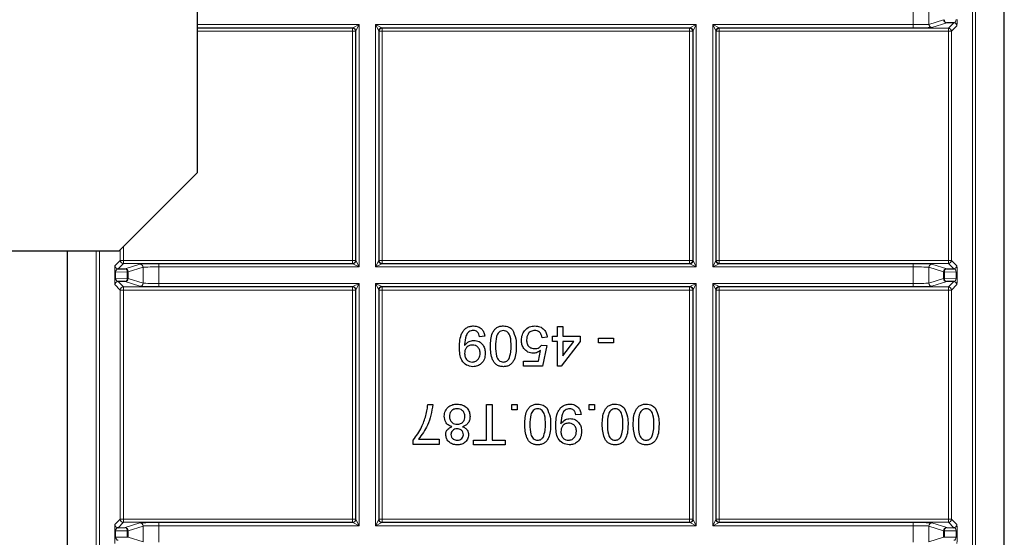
# Model space of a CAD drawing. Header units: millimetres. Extents: x 5 to 418, y 2 to 292.
# Tile 70 of 89: x 313.3 to 323.77, y 95.51 to 101.01. Entities that reach past the tile are written whole.
import ezdxf

# ---------------------------------------------------------------- set-up
doc = ezdxf.new("R2010")
doc.units = ezdxf.units.MM

msp = doc.modelspace()

# ---------------------------------------------------------------- linework, layer by layer
at = {"color": 7, "linetype": 'Continuous', "lineweight": 25}
for p, q in [((315.1903, 99.3849), (315.1903, 259.3849)), ((323.7659, 89.7014), (323.7659, 106.1433)), ((323.2286, 100.9764), (323.1534, 100.9751)), ((314.3569, 98.5516), (315.1903, 99.3849)), ((312.6903, 98.5516), (314.3569, 98.5516)), ((313.8091, 89.7014), (313.8091, 98.5516)), ((314.3464, 98.3608), (314.4216, 98.3621)), ((323.1534, 98.3621), (323.2286, 98.3608)), ((314.4216, 98.2251), (314.3464, 98.2264)), ((323.2286, 98.2264), (323.1534, 98.2251)), ((319.018, 97.6451), (319.018, 97.7493)), ((319.018, 97.7493), (319.0729, 97.7493)), ((319.0729, 97.7493), (319.0729, 97.6451)), ((318.2442, 97.6451), (318.1893, 97.6396)), ((318.9082, 97.6341), (318.8534, 97.6286)), ((318.9631, 97.5902), (318.9631, 97.6451)), ((318.9631, 97.6451), (319.018, 97.6451)), ((319.0729, 97.6451), (319.2595, 97.6451)), ((319.2595, 97.6451), (319.2595, 97.5902)), ((318.8479, 97.5518), (318.9027, 97.5463)), ((318.9027, 97.5463), (318.8588, 97.3268)), ((319.018, 97.5902), (318.9631, 97.5902)), ((319.018, 97.3268), (319.018, 97.5902)), ((319.2595, 97.5902), (319.0564, 97.3268)), ((319.0729, 97.5902), (319.0729, 97.436)), ((319.0729, 97.436), (319.1917, 97.5902)), ((319.1917, 97.5902), (319.0729, 97.5902)), ((319.4515, 97.6231), (319.6107, 97.6231)), ((319.4515, 97.5737), (319.4515, 97.6231)), ((319.6107, 97.5737), (319.4515, 97.5737)), ((319.6107, 97.6231), (319.6107, 97.5737)), ((318.814, 97.3816), (318.8358, 97.4925)), ((318.6558, 97.3268), (318.6558, 97.3816)), ((318.6558, 97.3816), (318.814, 97.3816)), ((318.8588, 97.3268), (318.6558, 97.3268)), ((319.0564, 97.3268), (319.018, 97.3268)), ((317.6378, 96.9186), (317.6927, 96.9186)), ((318.2634, 96.9186), (318.3238, 96.9186)), ((318.2634, 96.54), (318.2634, 96.9186)), ((318.3238, 96.9186), (318.3238, 96.54)), ((318.5323, 96.9186), (318.5872, 96.9186)), ((318.5323, 96.8637), (318.5323, 96.9186)), ((318.5872, 96.9186), (318.5872, 96.8637)), ((319.3555, 96.8637), (319.3555, 96.9186)), ((319.3555, 96.9186), (319.4104, 96.9186)), ((319.4104, 96.9186), (319.4104, 96.8637)), ((318.5872, 96.8637), (318.5323, 96.8637)), ((319.2677, 96.8144), (319.2128, 96.8089)), ((319.4104, 96.8637), (319.3555, 96.8637)), ((317.4841, 96.4961), (317.4841, 96.5405)), ((317.7585, 96.4961), (317.4841, 96.4961)), ((317.539, 96.5509), (317.7585, 96.5509)), ((317.7585, 96.5509), (317.7585, 96.4961)), ((318.1262, 96.4906), (318.1262, 96.54)), ((318.1262, 96.54), (318.2634, 96.54)), ((318.461, 96.4906), (318.1262, 96.4906)), ((318.3238, 96.54), (318.461, 96.54)), ((318.461, 96.54), (318.461, 96.4906)), ((314.3464, 95.6108), (314.4216, 95.6121)), ((323.1534, 95.6121), (323.2286, 95.6108))]:
    msp.add_line(p, q, dxfattribs=at)
at = {"color": 7, "linetype": 'Continuous', "lineweight": 18}
for p, q in [((323.4262, 89.98), (323.4262, 106.1433)), ((323.4595, 106.1433), (323.4595, 89.9133)), ((322.7965, 100.9557), (322.7965, 101.1315)), ((322.9629, 101.1282), (322.9629, 100.959)), ((322.9629, 100.959), (323.1201, 101.0084)), ((315.1903, 100.9557), (316.908, 100.9557)), ((316.8413, 100.9224), (315.1903, 100.9224)), ((315.1903, 100.9192), (316.8381, 100.9192)), ((316.8381, 100.8859), (315.1903, 100.8859)), ((316.8381, 100.9192), (316.8413, 100.9224)), ((316.8381, 100.8859), (316.8381, 100.9192)), ((316.8381, 98.4514), (316.8381, 100.8859)), ((316.8381, 100.8859), (316.8714, 100.8859)), ((316.8413, 100.9224), (316.908, 100.9557)), ((316.8746, 100.8891), (316.8714, 100.8859)), ((316.8714, 100.8859), (316.8714, 98.4514)), ((316.908, 100.9557), (316.8746, 100.8891)), ((316.8746, 98.4482), (316.8746, 100.8891)), ((316.908, 100.9557), (316.908, 98.3815)), ((317.0837, 100.9557), (320.4913, 100.9557)), ((317.0837, 98.3815), (317.0837, 100.9557)), ((317.117, 100.8891), (317.0837, 100.9557)), ((317.0837, 100.9557), (317.1504, 100.9224)), ((317.117, 100.8891), (317.117, 98.4482)), ((317.1203, 100.8859), (317.117, 100.8891)), ((317.1203, 98.4514), (317.1203, 100.8859)), ((317.1203, 100.8859), (317.1536, 100.8859)), ((320.4246, 100.9224), (317.1504, 100.9224)), ((317.1504, 100.9224), (317.1536, 100.9192)), ((317.1536, 100.9192), (320.4214, 100.9192)), ((317.1536, 100.8859), (317.1536, 100.9192)), ((317.1536, 100.8859), (317.1536, 98.4514)), ((320.4214, 100.8859), (317.1536, 100.8859)), ((320.4214, 100.9192), (320.4246, 100.9224)), ((320.4214, 100.8859), (320.4214, 100.9192)), ((320.4214, 98.4514), (320.4214, 100.8859)), ((320.4214, 100.8859), (320.4547, 100.8859)), ((320.4246, 100.9224), (320.4913, 100.9557)), ((320.458, 100.8891), (320.4547, 100.8859)), ((320.4547, 100.8859), (320.4547, 98.4514)), ((320.4913, 100.9557), (320.458, 100.8891)), ((320.458, 98.4482), (320.458, 100.8891)), ((320.4913, 100.9557), (320.4913, 98.3815)), ((320.6671, 100.9557), (322.7965, 100.9557)), ((320.6671, 98.3815), (320.6671, 100.9557)), ((320.7004, 100.8891), (320.6671, 100.9557)), ((320.6671, 100.9557), (320.7337, 100.9224)), ((320.7004, 100.8891), (320.7004, 98.4482)), ((320.7036, 100.8859), (320.7004, 100.8891)), ((320.7036, 98.4514), (320.7036, 100.8859)), ((320.7036, 100.8859), (320.7369, 100.8859)), ((320.7337, 100.9224), (320.7369, 100.9192)), ((322.7965, 100.9224), (320.7337, 100.9224)), ((320.7369, 100.9192), (323.1714, 100.9192)), ((320.7369, 100.9192), (320.7369, 100.8859)), ((320.7369, 100.8859), (320.7369, 98.4514)), ((323.1714, 100.8859), (320.7369, 100.8859)), ((322.7965, 100.9224), (322.7965, 100.9557)), ((323.1534, 100.9751), (322.9962, 100.9257)), ((323.1714, 100.9192), (323.2286, 100.9764)), ((323.1714, 100.9192), (323.1714, 100.8859)), ((323.1714, 98.4514), (323.1714, 100.8859)), ((323.1714, 100.8859), (323.2047, 100.8859)), ((323.262, 100.9431), (323.2047, 100.8859)), ((323.2047, 100.8859), (323.2047, 98.4514)), ((314.4036, 98.5983), (314.4036, 98.4514)), ((314.1155, 89.9133), (314.1155, 98.5516)), ((314.1489, 98.5516), (314.1489, 89.98)), ((314.3703, 98.4514), (314.3703, 98.5649)), ((314.313, 98.3942), (314.3703, 98.4514)), ((314.4036, 98.4181), (314.3464, 98.3608)), ((314.3703, 98.4514), (314.4036, 98.4514)), ((314.4036, 98.4181), (314.4036, 98.4514)), ((314.4036, 98.4514), (316.8381, 98.4514)), ((316.8381, 98.4181), (314.4036, 98.4181)), ((314.4216, 98.3621), (314.5788, 98.4115)), ((314.6121, 98.3782), (314.4549, 98.3288)), ((314.6121, 98.209), (314.6121, 98.3782)), ((314.7785, 98.4148), (316.8413, 98.4148)), ((314.7785, 98.3815), (314.7785, 98.4148)), ((314.7785, 98.3815), (314.7785, 98.2057)), ((316.908, 98.3815), (314.7785, 98.3815)), ((316.8381, 98.4181), (316.8381, 98.4514)), ((316.8381, 98.4514), (316.8714, 98.4514)), ((316.8413, 98.4148), (316.8381, 98.4181)), ((316.908, 98.3815), (316.8413, 98.4148)), ((316.8714, 98.4514), (316.8746, 98.4482)), ((316.8746, 98.4482), (316.908, 98.3815)), ((317.0837, 98.3815), (317.117, 98.4482)), ((317.1504, 98.4148), (317.0837, 98.3815)), ((320.4913, 98.3815), (317.0837, 98.3815)), ((317.117, 98.4482), (317.1203, 98.4514)), ((317.1203, 98.4514), (317.1536, 98.4514)), ((317.1536, 98.4181), (317.1504, 98.4148)), ((317.1504, 98.4148), (320.4246, 98.4148)), ((317.1536, 98.4181), (317.1536, 98.4514)), ((317.1536, 98.4514), (320.4214, 98.4514)), ((320.4214, 98.4181), (317.1536, 98.4181)), ((320.4214, 98.4181), (320.4214, 98.4514)), ((320.4214, 98.4514), (320.4547, 98.4514)), ((320.4246, 98.4148), (320.4214, 98.4181)), ((320.4913, 98.3815), (320.4246, 98.4148)), ((320.4547, 98.4514), (320.458, 98.4482)), ((320.458, 98.4482), (320.4913, 98.3815)), ((320.6671, 98.3815), (320.7004, 98.4482)), ((320.7337, 98.4148), (320.6671, 98.3815)), ((322.7965, 98.3815), (320.6671, 98.3815)), ((320.7004, 98.4482), (320.7036, 98.4514)), ((320.7036, 98.4514), (320.7369, 98.4514)), ((320.7369, 98.4181), (320.7337, 98.4148)), ((320.7337, 98.4148), (322.7965, 98.4148)), ((320.7369, 98.4514), (320.7369, 98.4181)), ((320.7369, 98.4514), (323.1714, 98.4514)), ((323.1714, 98.4181), (320.7369, 98.4181)), ((322.7965, 98.4148), (322.7965, 98.3815)), ((322.7965, 98.2057), (322.7965, 98.3815)), ((323.1201, 98.3288), (322.9629, 98.3782)), ((322.9629, 98.3782), (322.9629, 98.209)), ((322.9962, 98.4115), (323.1534, 98.3621)), ((323.1714, 98.4514), (323.1714, 98.4181)), ((323.1714, 98.4514), (323.2047, 98.4514)), ((323.2286, 98.3608), (323.1714, 98.4181)), ((323.2047, 98.4514), (323.262, 98.3942)), ((314.3114, 98.2606), (314.3114, 98.3266)), ((314.3114, 98.3266), (314.3211, 98.3266)), ((314.4452, 98.3288), (314.3211, 98.3266)), ((314.3211, 98.3266), (314.3211, 98.2606)), ((314.4452, 98.2584), (314.4452, 98.3288)), ((314.4549, 98.3288), (314.4452, 98.3288)), ((314.4549, 98.3288), (314.4549, 98.2584)), ((323.1298, 98.3288), (323.1201, 98.3288)), ((323.1201, 98.2584), (323.1201, 98.3288)), ((323.2539, 98.3266), (323.1298, 98.3288)), ((323.1298, 98.3288), (323.1298, 98.2584)), ((323.2539, 98.3266), (323.2636, 98.3266)), ((323.2539, 98.2606), (323.2539, 98.3266)), ((323.2636, 98.3266), (323.2636, 98.2606)), ((314.3114, 98.2606), (314.3211, 98.2606)), ((314.3703, 98.1359), (314.313, 98.1931)), ((314.3211, 98.2606), (314.4452, 98.2584)), ((314.3464, 98.2264), (314.4036, 98.1692)), ((314.4036, 98.1692), (316.8381, 98.1692)), ((314.4036, 98.1359), (314.4036, 98.1692)), ((314.5788, 98.1757), (314.4216, 98.2251)), ((314.4549, 98.2584), (314.4452, 98.2584)), ((314.4549, 98.2584), (314.6121, 98.209)), ((314.7785, 98.2057), (314.7785, 98.1724)), ((314.7785, 98.2057), (316.908, 98.2057)), ((316.8413, 98.1724), (314.7785, 98.1724)), ((316.8381, 98.1692), (316.8413, 98.1724)), ((316.8381, 98.1359), (316.8381, 98.1692)), ((316.8413, 98.1724), (316.908, 98.2057)), ((316.908, 98.2057), (316.8746, 98.1391)), ((316.908, 98.2057), (316.908, 95.6315)), ((317.0837, 98.2057), (320.4913, 98.2057)), ((317.0837, 95.6315), (317.0837, 98.2057)), ((317.117, 98.1391), (317.0837, 98.2057)), ((317.0837, 98.2057), (317.1504, 98.1724)), ((320.4246, 98.1724), (317.1504, 98.1724)), ((317.1504, 98.1724), (317.1536, 98.1692)), ((317.1536, 98.1692), (320.4214, 98.1692)), ((317.1536, 98.1692), (317.1536, 98.1359)), ((320.4214, 98.1692), (320.4246, 98.1724)), ((320.4214, 98.1692), (320.4214, 98.1359)), ((320.4246, 98.1724), (320.4913, 98.2057)), ((320.4913, 98.2057), (320.458, 98.1391)), ((320.4913, 98.2057), (320.4913, 95.6315)), ((320.6671, 98.2057), (322.7965, 98.2057)), ((320.6671, 95.6315), (320.6671, 98.2057)), ((320.7004, 98.1391), (320.6671, 98.2057)), ((320.6671, 98.2057), (320.7337, 98.1724)), ((320.7337, 98.1724), (320.7369, 98.1692)), ((322.7965, 98.1724), (320.7337, 98.1724)), ((320.7369, 98.1692), (323.1714, 98.1692)), ((320.7369, 98.1692), (320.7369, 98.1359)), ((322.7965, 98.1724), (322.7965, 98.2057)), ((322.9629, 98.209), (323.1201, 98.2584)), ((323.1534, 98.2251), (322.9962, 98.1757)), ((323.1298, 98.2584), (323.1201, 98.2584)), ((323.1298, 98.2584), (323.2539, 98.2606)), ((323.1714, 98.1692), (323.2286, 98.2264)), ((323.1714, 98.1692), (323.1714, 98.1359)), ((323.262, 98.1931), (323.2047, 98.1359)), ((323.2539, 98.2606), (323.2636, 98.2606)), ((314.3703, 95.7014), (314.3703, 98.1359)), ((314.3703, 98.1359), (314.4036, 98.1359)), ((314.4036, 98.1359), (314.4036, 95.7014)), ((316.8381, 98.1359), (314.4036, 98.1359)), ((316.8381, 95.7014), (316.8381, 98.1359)), ((316.8381, 98.1359), (316.8714, 98.1359)), ((316.8746, 98.1391), (316.8714, 98.1359)), ((316.8714, 98.1359), (316.8714, 95.7014)), ((316.8746, 95.6982), (316.8746, 98.1391)), ((317.117, 98.1391), (317.117, 95.6982)), ((317.1203, 98.1359), (317.117, 98.1391)), ((317.1203, 95.7014), (317.1203, 98.1359)), ((317.1536, 98.1359), (317.1203, 98.1359)), ((317.1536, 98.1359), (317.1536, 95.7014)), ((320.4214, 98.1359), (317.1536, 98.1359)), ((320.4214, 95.7014), (320.4214, 98.1359)), ((320.4547, 98.1359), (320.4214, 98.1359)), ((320.458, 98.1391), (320.4547, 98.1359)), ((320.4547, 98.1359), (320.4547, 95.7014)), ((320.458, 95.6982), (320.458, 98.1391)), ((320.7004, 98.1391), (320.7004, 95.6982)), ((320.7036, 98.1359), (320.7004, 98.1391)), ((320.7036, 95.7014), (320.7036, 98.1359)), ((320.7036, 98.1359), (320.7369, 98.1359)), ((320.7369, 98.1359), (320.7369, 95.7014)), ((323.1714, 98.1359), (320.7369, 98.1359)), ((323.1714, 95.7014), (323.1714, 98.1359)), ((323.1714, 98.1359), (323.2047, 98.1359)), ((323.2047, 98.1359), (323.2047, 95.7014)), ((314.313, 95.6442), (314.3703, 95.7014)), ((314.4036, 95.6681), (314.3464, 95.6108)), ((314.3703, 95.7014), (314.4036, 95.7014)), ((314.4036, 95.6681), (314.4036, 95.7014)), ((314.4036, 95.7014), (316.8381, 95.7014)), ((316.8381, 95.6681), (314.4036, 95.6681)), ((314.4216, 95.6121), (314.5788, 95.6615)), ((314.7785, 95.6648), (316.8413, 95.6648)), ((314.7785, 95.6315), (314.7785, 95.6648)), ((316.8381, 95.6681), (316.8381, 95.7014)), ((316.8381, 95.7014), (316.8714, 95.7014)), ((316.8413, 95.6648), (316.8381, 95.6681)), ((316.908, 95.6315), (316.8413, 95.6648)), ((316.8714, 95.7014), (316.8746, 95.6982)), ((316.8746, 95.6982), (316.908, 95.6315)), ((317.0837, 95.6315), (317.117, 95.6982)), ((317.1504, 95.6648), (317.0837, 95.6315)), ((317.117, 95.6982), (317.1203, 95.7014)), ((317.1536, 95.7014), (317.1203, 95.7014)), ((317.1536, 95.6681), (317.1504, 95.6648)), ((317.1504, 95.6648), (320.4246, 95.6648)), ((317.1536, 95.7014), (320.4214, 95.7014)), ((317.1536, 95.7014), (317.1536, 95.6681)), ((320.4214, 95.6681), (317.1536, 95.6681)), ((320.4214, 95.7014), (320.4214, 95.6681)), ((320.4547, 95.7014), (320.4214, 95.7014)), ((320.4246, 95.6648), (320.4214, 95.6681)), ((320.4913, 95.6315), (320.4246, 95.6648)), ((320.4547, 95.7014), (320.458, 95.6982)), ((320.458, 95.6982), (320.4913, 95.6315)), ((320.6671, 95.6315), (320.7004, 95.6982)), ((320.7337, 95.6648), (320.6671, 95.6315)), ((320.7004, 95.6982), (320.7036, 95.7014)), ((320.7036, 95.7014), (320.7369, 95.7014)), ((320.7369, 95.6681), (320.7337, 95.6648)), ((320.7337, 95.6648), (322.7965, 95.6648)), ((320.7369, 95.7014), (323.1714, 95.7014)), ((320.7369, 95.7014), (320.7369, 95.6681)), ((323.1714, 95.6681), (320.7369, 95.6681)), ((322.7965, 95.6648), (322.7965, 95.6315)), ((322.9962, 95.6615), (323.1534, 95.6121)), ((323.1714, 95.7014), (323.1714, 95.6681)), ((323.1714, 95.7014), (323.2047, 95.7014)), ((323.2286, 95.6108), (323.1714, 95.6681)), ((323.2047, 95.7014), (323.262, 95.6442)), ((314.3114, 95.5106), (314.3114, 95.5766)), ((314.3114, 95.5766), (314.3211, 95.5766)), ((314.4452, 95.5788), (314.3211, 95.5766)), ((314.3211, 95.5766), (314.3211, 95.5106)), ((314.4452, 95.5084), (314.4452, 95.5788)), ((314.4549, 95.5788), (314.4452, 95.5788)), ((314.6121, 95.6282), (314.4549, 95.5788)), ((314.4549, 95.5788), (314.4549, 95.5084)), ((314.6121, 95.459), (314.6121, 95.6282)), ((314.7785, 95.6315), (314.7785, 95.4557)), ((316.908, 95.6315), (314.7785, 95.6315)), ((320.4913, 95.6315), (317.0837, 95.6315)), ((322.7965, 95.6315), (320.6671, 95.6315)), ((322.7965, 95.4557), (322.7965, 95.6315)), ((323.1201, 95.5788), (322.9629, 95.6282)), ((322.9629, 95.6282), (322.9629, 95.459)), ((323.1298, 95.5788), (323.1201, 95.5788)), ((323.1201, 95.5084), (323.1201, 95.5788)), ((323.1298, 95.5788), (323.1298, 95.5084)), ((323.2539, 95.5766), (323.1298, 95.5788)), ((323.2539, 95.5766), (323.2636, 95.5766)), ((323.2539, 95.5106), (323.2539, 95.5766)), ((323.2636, 95.5766), (323.2636, 95.5106)), ((314.3114, 95.5106), (314.3211, 95.5106)), ((314.3211, 95.5106), (314.4452, 95.5084)), ((314.4549, 95.5084), (314.4452, 95.5084)), ((314.4549, 95.5084), (314.6121, 95.459)), ((322.9629, 95.459), (323.1201, 95.5084)), ((323.1298, 95.5084), (323.1201, 95.5084)), ((323.1298, 95.5084), (323.2539, 95.5106)), ((323.2539, 95.5106), (323.2636, 95.5106))]:
    msp.add_line(p, q, dxfattribs=at)
for centre, radius, start, end in [((323.1535, 101.0085), 0.0333, 180.02519, 269.89526), ((323.1598, 101.0046), 0.0302, 172.77494, 257.76207), ((316.8381, 100.8859), 0.0333, 0.02044, 89.97956), ((316.8413, 100.8891), 0.0333, 0.02044, 89.97956), ((317.1504, 100.8891), 0.0333, 90.02044, 179.97956), ((317.1536, 100.8859), 0.0333, 90.02044, 179.97956), ((320.4214, 100.8859), 0.0333, 0.02044, 89.97956), ((320.4246, 100.8891), 0.0333, 0.02044, 89.97956), ((320.7337, 100.8891), 0.0333, 90.02044, 179.97956), ((320.7369, 100.8859), 0.0333, 90.02044, 179.97956), ((322.9963, 100.9591), 0.0333, 180.02519, 269.89526), ((323.1714, 100.8859), 0.0333, 0.02044, 89.97956), ((323.2286, 100.9431), 0.0333, 0.02044, 89.97956), ((314.3464, 98.3942), 0.0333, 180.02044, 269.97956), ((314.4036, 98.4514), 0.0333, 180.02044, 269.97956), ((314.5787, 98.3782), 0.0333, 0.02519, 89.89526), ((316.8381, 98.4514), 0.0333, 270.02044, 359.97956), ((316.8413, 98.4482), 0.0333, 270.02044, 359.97956), ((317.1504, 98.4482), 0.0333, 180.02044, 269.97956), ((317.1536, 98.4514), 0.0333, 180.02044, 269.97956), ((320.4214, 98.4514), 0.0333, 270.02044, 359.97956), ((320.4246, 98.4482), 0.0333, 270.02044, 359.97956), ((320.7337, 98.4482), 0.0333, 180.02044, 269.97956), ((320.7369, 98.4514), 0.0333, 180.02044, 269.97956), ((322.9963, 98.3782), 0.0333, 90.10474, 179.97481), ((323.1714, 98.4514), 0.0333, 270.02044, 359.97956), ((323.2286, 98.3942), 0.0333, 270.02044, 359.97956), ((314.4152, 98.3326), 0.0302, 352.77494, 77.76207), ((314.4215, 98.3288), 0.0333, 0.02519, 89.89526), ((323.1535, 98.3288), 0.0333, 90.10474, 179.97481), ((323.1598, 98.3326), 0.0302, 102.23793, 187.22506), ((314.3464, 98.1931), 0.0333, 90.02044, 179.97956), ((314.4036, 98.1359), 0.0333, 90.02044, 179.97956), ((314.4152, 98.2546), 0.0302, 282.23793, 7.22506), ((314.4215, 98.2585), 0.0333, 270.10474, 359.97481), ((314.5787, 98.2091), 0.0333, 270.10474, 359.97481), ((316.8381, 98.1359), 0.0333, 0.02044, 89.97956), ((316.8413, 98.1391), 0.0333, 0.02044, 89.97956), ((317.1504, 98.1391), 0.0333, 90.02044, 179.97956), ((317.1536, 98.1359), 0.0333, 90.02044, 179.97956), ((320.4214, 98.1359), 0.0333, 0.02044, 89.97956), ((320.4246, 98.1391), 0.0333, 0.02044, 89.97956), ((320.7337, 98.1391), 0.0333, 90.02044, 179.97956), ((320.7369, 98.1359), 0.0333, 90.02044, 179.97956), ((322.9963, 98.2091), 0.0333, 180.02519, 269.89526), ((323.1535, 98.2585), 0.0333, 180.02519, 269.89526), ((323.1598, 98.2546), 0.0302, 172.77494, 257.76207), ((323.1714, 98.1359), 0.0333, 0.02044, 89.97956), ((323.2286, 98.1931), 0.0333, 0.02044, 89.97956), ((314.4036, 95.7014), 0.0333, 180.02044, 269.97956), ((314.5787, 95.6282), 0.0333, 0.02519, 89.89526), ((316.8381, 95.7014), 0.0333, 270.02044, 359.97956), ((316.8413, 95.6982), 0.0333, 270.02044, 359.97956), ((317.1504, 95.6982), 0.0333, 180.02044, 269.97956), ((317.1536, 95.7014), 0.0333, 180.02044, 269.97956), ((320.4214, 95.7014), 0.0333, 270.02044, 359.97956), ((320.4246, 95.6982), 0.0333, 270.02044, 359.97956), ((320.7337, 95.6982), 0.0333, 180.02044, 269.97956), ((320.7369, 95.7014), 0.0333, 180.02044, 269.97956), ((322.9963, 95.6282), 0.0333, 90.10474, 179.97481), ((323.1714, 95.7014), 0.0333, 270.02044, 359.97956), ((314.3464, 95.6442), 0.0333, 180.02044, 269.97956), ((314.4152, 95.5826), 0.0302, 352.77494, 77.76207), ((314.4215, 95.5788), 0.0333, 0.02519, 89.89526), ((323.1535, 95.5788), 0.0333, 90.10474, 179.97481), ((323.1598, 95.5826), 0.0302, 102.23793, 187.22506), ((323.2286, 95.6442), 0.0333, 270.02044, 359.97956)]:
    msp.add_arc(centre, radius, start, end, dxfattribs=at)
for centre, major_axis, ratio, start_param, end_param in [((323.2286, 101.0098), (0.0022, 0.0333), 0.755078, 3.2288497, 4.787305), ((323.2619, 101.0098), (0, 0.0667), 0.0251177, 3.1667212, 4.7251765), ((322.7965, 100.9592), (0.1667, 0), 0.0209461, 4.712389, 6.2276868), ((322.7965, 100.9259), (0.2, 0), 0.0174551, 4.712389, 6.2276868), ((314.3131, 98.3275), (0, 0.0667), 0.0251177, 0.0251286, 1.5835839), ((314.7785, 98.4113), (0.2, 0), 0.0174551, 1.5707963, 3.0860941), ((314.7785, 98.378), (0.1667, 0), 0.0209461, 1.5707963, 3.0860941), ((322.7965, 98.4113), (0.2, 0), 0.0174551, 0.0554985, 1.5707963), ((322.7965, 98.378), (0.1667, 0), 0.0209461, 0.0554985, 1.5707963), ((323.2619, 98.3275), (0, 0.0667), 0.0251177, 4.6996015, 6.2580567), ((314.3464, 98.3275), (0.0022, 0.0333), 0.755078, 0.0872571, 1.6457124), ((323.2286, 98.3275), (-0.0022, 0.0333), 0.755078, 4.6374729, 6.1959282), ((314.3131, 98.2598), (0, 0.0667), 0.0251177, 1.5580088, 3.1164641), ((314.3464, 98.2598), (-0.0022, 0.0333), 0.755078, 1.4958803, 3.0543356), ((314.7785, 98.1759), (0.2, 0), 0.0174551, 3.1970912, 4.712389), ((314.7785, 98.2092), (0.1667, 0), 0.0209461, 3.1970912, 4.712389), ((322.7965, 98.2092), (0.1667, 0), 0.0209461, 4.712389, 6.2276868), ((322.7965, 98.1759), (0.2, 0), 0.0174551, 4.712389, 6.2276868), ((323.2286, 98.2598), (0.0022, 0.0333), 0.755078, 3.2288497, 4.787305), ((323.2619, 98.2598), (0, 0.0667), 0.0251177, 3.1667212, 4.7251765), ((314.7785, 95.6613), (0.2, 0), 0.0174551, 1.5707963, 3.0860941), ((322.7965, 95.6613), (0.2, 0), 0.0174551, 0.0554985, 1.5707963), ((314.3131, 95.5775), (0, 0.0667), 0.0251177, 0.0251286, 1.5835839), ((314.3464, 95.5775), (0.0022, 0.0333), 0.755078, 0.0872571, 1.6457124), ((314.7785, 95.628), (0.1667, 0), 0.0209461, 1.5707963, 3.0860941), ((322.7965, 95.628), (0.1667, 0), 0.0209461, 0.0554985, 1.5707963), ((323.2286, 95.5775), (-0.0022, 0.0333), 0.755078, 4.6374729, 6.1959282), ((323.2619, 95.5775), (0, 0.0667), 0.0251177, 4.6996015, 6.2580567), ((314.3131, 95.5098), (0, 0.0667), 0.0251177, 1.5580088, 3.1164641), ((314.3464, 95.5098), (-0.0022, 0.0333), 0.755078, 1.4958803, 3.0543356), ((323.2286, 95.5098), (0.0022, 0.0333), 0.755078, 3.2288497, 4.787305), ((323.2619, 95.5098), (0, 0.0667), 0.0251177, 3.1667212, 4.7251765)]:
    msp.add_ellipse(centre, major_axis=major_axis, ratio=ratio, start_param=start_param, end_param=end_param, dxfattribs=at)
at = {"color": 7, "linetype": 'Continuous', "lineweight": 25}
for points, knots in [([(317.9753, 97.5266), (317.9772, 97.5794), (317.9795, 97.6453), (318.0218, 97.7109), (318.0513, 97.7363), (318.0873, 97.7523), (318.1131, 97.754), (318.126, 97.7548)], [0, 0, 0, 0, 0.4985722, 0.6240016, 0.7493031, 0.8745922, 1, 1, 1, 1]), ([(318.126, 97.7548), (318.1428, 97.7534), (318.1763, 97.7505), (318.2154, 97.7216), (318.2373, 97.6839), (318.2419, 97.658), (318.2442, 97.6451)], [0, 0, 0, 0, 0.2799326, 0.5589425, 0.7792513, 1, 1, 1, 1]), ([(318.3046, 97.5382), (318.3062, 97.5875), (318.3083, 97.6493), (318.3446, 97.7129), (318.3713, 97.7382), (318.4054, 97.7527), (318.4297, 97.7541), (318.4418, 97.7548)], [0, 0, 0, 0, 0.4990982, 0.624459, 0.7495547, 0.8746631, 1, 1, 1, 1]), ([(318.4418, 97.7548), (318.4624, 97.753), (318.4992, 97.7499), (318.5257, 97.7247), (318.5374, 97.7136)], [0, 0, 0, 0, 0.5597157, 1, 1, 1, 1]), ([(318.6666, 97.7028), (318.6836, 97.7198), (318.714, 97.7501), (318.7565, 97.7534), (318.7752, 97.7548)], [0, 0, 0, 0, 0.558446, 1, 1, 1, 1]), ([(318.7752, 97.7548), (318.794, 97.7533), (318.8313, 97.7502), (318.8752, 97.7188), (318.9012, 97.6776), (318.9059, 97.6486), (318.9082, 97.6341)], [0, 0, 0, 0, 0.2800287, 0.5592756, 0.779435, 1, 1, 1, 1]), ([(318.1231, 97.7054), (318.1149, 97.7048), (318.0984, 97.7035), (318.0758, 97.6924), (318.0576, 97.6751), (318.0364, 97.63), (318.0328, 97.5887), (318.0299, 97.5557)], [0, 0, 0, 0, 0.1251762, 0.250315, 0.3753428, 0.5006232, 1, 1, 1, 1]), ([(318.1893, 97.6396), (318.1873, 97.649), (318.1833, 97.6678), (318.1681, 97.6911), (318.1459, 97.7038), (318.1307, 97.7049), (318.1231, 97.7054)], [0, 0, 0, 0, 0.2807113, 0.5597596, 0.7796566, 1, 1, 1, 1]), ([(318.4418, 97.7054), (318.433, 97.7045), (318.4156, 97.7026), (318.3938, 97.6871), (318.3772, 97.6666), (318.3604, 97.6167), (318.3599, 97.573), (318.3595, 97.538)], [0, 0, 0, 0, 0.1246576, 0.2493906, 0.3743768, 0.4995896, 1, 1, 1, 1]), ([(318.5241, 97.538), (318.5236, 97.573), (318.5231, 97.6167), (318.5065, 97.6667), (318.4898, 97.6871), (318.468, 97.7027), (318.4505, 97.7045), (318.4418, 97.7054)], [0, 0, 0, 0, 0.5003629, 0.6255677, 0.7505383, 0.8753036, 1, 1, 1, 1]), ([(318.5374, 97.7136), (318.552, 97.6825), (318.5781, 97.6267), (318.5787, 97.5653), (318.579, 97.5382)], [0, 0, 0, 0, 0.5579733, 1, 1, 1, 1]), ([(318.6338, 97.6025), (318.6354, 97.6228), (318.6381, 97.6591), (318.6579, 97.6895), (318.6666, 97.7028)], [0, 0, 0, 0, 0.5597607, 1, 1, 1, 1]), ([(318.7749, 97.7054), (318.7608, 97.704), (318.7328, 97.7011), (318.7038, 97.672), (318.6905, 97.6386), (318.6893, 97.6167), (318.6887, 97.6058)], [0, 0, 0, 0, 0.2795154, 0.5582879, 0.7789024, 1, 1, 1, 1]), ([(318.8534, 97.6286), (318.8511, 97.6398), (318.8465, 97.662), (318.8281, 97.6891), (318.8017, 97.7036), (318.7839, 97.7048), (318.7749, 97.7054)], [0, 0, 0, 0, 0.2807138, 0.5599263, 0.7796221, 1, 1, 1, 1]), ([(318.0299, 97.5557), (318.03, 97.5538), (318.03, 97.5503), (318.0301, 97.5468), (318.0302, 97.5452)], [0, 0, 0, 0, 0.5599975, 1, 1, 1, 1]), ([(318.0302, 97.5452), (318.0447, 97.5626), (318.0708, 97.5938), (318.1106, 97.5989), (318.1282, 97.6012)], [0, 0, 0, 0, 0.5591022, 1, 1, 1, 1]), ([(318.1115, 97.5518), (318.0987, 97.5503), (318.0731, 97.5475), (318.0452, 97.5226), (318.0319, 97.4922), (318.0307, 97.4722), (318.0302, 97.4622)], [0, 0, 0, 0, 0.27953036, 0.55870403, 0.77902191, 1, 1, 1, 1]), ([(318.1948, 97.4663), (318.1937, 97.4789), (318.1916, 97.5041), (318.17, 97.5336), (318.1412, 97.5497), (318.1214, 97.5511), (318.1115, 97.5518)], [0, 0, 0, 0, 0.2801517, 0.5593724, 0.7793833, 1, 1, 1, 1]), ([(318.1282, 97.6012), (318.1474, 97.5985), (318.186, 97.5933), (318.2262, 97.5541), (318.2471, 97.5087), (318.2488, 97.4785), (318.2497, 97.4634)], [0, 0, 0, 0, 0.2790106, 0.5585675, 0.7790569, 1, 1, 1, 1]), ([(318.4418, 97.3213), (318.4296, 97.322), (318.4054, 97.3236), (318.3713, 97.3381), (318.3441, 97.363), (318.3101, 97.428), (318.307, 97.4892), (318.3046, 97.5382)], [0, 0, 0, 0, 0.12539439, 0.25063291, 0.37569804, 0.50110567, 1, 1, 1, 1]), ([(318.3595, 97.538), (318.3598, 97.503), (318.3603, 97.4591), (318.3775, 97.4092), (318.394, 97.3885), (318.4161, 97.3731), (318.4336, 97.3715), (318.4424, 97.3707)], [0, 0, 0, 0, 0.5003787, 0.6255594, 0.7505268, 0.875236, 1, 1, 1, 1]), ([(318.579, 97.5382), (318.5773, 97.4888), (318.5753, 97.427), (318.539, 97.3634), (318.5123, 97.338), (318.4781, 97.3234), (318.4539, 97.322), (318.4418, 97.3213)], [0, 0, 0, 0, 0.4991413, 0.6245026, 0.7495881, 0.8746715, 1, 1, 1, 1]), ([(318.4993, 97.4), (318.5082, 97.425), (318.5242, 97.4697), (318.5241, 97.5171), (318.5241, 97.538)], [0, 0, 0, 0, 0.5580618, 1, 1, 1, 1]), ([(318.7595, 97.464), (318.7399, 97.4665), (318.7007, 97.4716), (318.6592, 97.5107), (318.6368, 97.5564), (318.6348, 97.5871), (318.6338, 97.6025)], [0, 0, 0, 0, 0.2791636, 0.5586915, 0.7791285, 1, 1, 1, 1]), ([(318.6887, 97.6058), (318.6896, 97.5923), (318.6913, 97.5655), (318.7116, 97.532), (318.743, 97.5152), (318.7641, 97.514), (318.7746, 97.5133)], [0, 0, 0, 0, 0.28065279, 0.559595, 0.77929029, 1, 1, 1, 1]), ([(318.7746, 97.5133), (318.7827, 97.5137), (318.7989, 97.5145), (318.8263, 97.5257), (318.8397, 97.5419), (318.8479, 97.5518)], [0, 0, 0, 0, 0.2808861, 0.5611537, 1, 1, 1, 1]), ([(318.1185, 97.3213), (318.0949, 97.3248), (318.0476, 97.3318), (317.9791, 97.4057), (317.9768, 97.4782), (317.9753, 97.5266)], [0, 0, 0, 0, 0.2499372, 0.4998912, 1, 1, 1, 1]), ([(318.0302, 97.4622), (318.031, 97.4493), (318.0326, 97.4237), (318.0517, 97.3922), (318.0798, 97.3733), (318.1, 97.3715), (318.1101, 97.3707)], [0, 0, 0, 0, 0.2806363, 0.5598774, 0.7796967, 1, 1, 1, 1]), ([(318.1101, 97.3707), (318.1236, 97.3723), (318.1505, 97.3756), (318.1785, 97.4031), (318.193, 97.4347), (318.1942, 97.4557), (318.1948, 97.4663)], [0, 0, 0, 0, 0.2792821, 0.5585523, 0.7790694, 1, 1, 1, 1]), ([(318.2497, 97.4634), (318.2481, 97.443), (318.2449, 97.4023), (318.2114, 97.3542), (318.1664, 97.3255), (318.1345, 97.3227), (318.1185, 97.3213)], [0, 0, 0, 0, 0.2802633, 0.5596229, 0.7797151, 1, 1, 1, 1]), ([(318.8358, 97.4925), (318.8228, 97.4836), (318.7996, 97.4676), (318.7717, 97.4651), (318.7595, 97.464)], [0, 0, 0, 0, 0.5599221, 1, 1, 1, 1]), ([(318.4424, 97.3707), (318.455, 97.3724), (318.4777, 97.3756), (318.4927, 97.3925), (318.4993, 97.4)], [0, 0, 0, 0, 0.5583399, 1, 1, 1, 1]), ([(317.6927, 96.9186), (317.68, 96.843), (317.6574, 96.7078), (317.5752, 96.5989), (317.539, 96.5509)], [0, 0, 0, 0, 0.5593337, 1, 1, 1, 1]), ([(317.6188, 96.8023), (317.624, 96.8237), (317.6332, 96.8621), (317.6364, 96.9013), (317.6378, 96.9186)], [0, 0, 0, 0, 0.5599104, 1, 1, 1, 1]), ([(317.8134, 96.794), (317.8157, 96.8139), (317.8203, 96.8536), (317.8578, 96.8974), (317.9038, 96.921), (317.935, 96.9231), (317.9506, 96.9241)], [0, 0, 0, 0, 0.2795436, 0.559037, 0.7792499, 1, 1, 1, 1]), ([(317.9506, 96.9241), (317.9707, 96.9224), (318.0107, 96.919), (318.0568, 96.8844), (318.0839, 96.8397), (318.0865, 96.8083), (318.0878, 96.7926)], [0, 0, 0, 0, 0.2801554, 0.5593381, 0.7795025, 1, 1, 1, 1]), ([(318.6695, 96.7075), (318.6712, 96.7569), (318.6733, 96.8186), (318.7095, 96.8822), (318.7363, 96.9075), (318.7704, 96.922), (318.7946, 96.9234), (318.8067, 96.9241)], [0, 0, 0, 0, 0.49909823, 0.62445904, 0.74955471, 0.87466306, 1, 1, 1, 1]), ([(318.8067, 96.9241), (318.8273, 96.9223), (318.8641, 96.9192), (318.8906, 96.894), (318.9023, 96.8829)], [0, 0, 0, 0, 0.55971572, 1, 1, 1, 1]), ([(318.9988, 96.6959), (319.0007, 96.7487), (319.003, 96.8146), (319.0453, 96.8802), (319.0748, 96.9056), (319.1108, 96.9216), (319.1365, 96.9233), (319.1494, 96.9241)], [0, 0, 0, 0, 0.4985722, 0.6240016, 0.7493031, 0.8745922, 1, 1, 1, 1]), ([(319.1494, 96.9241), (319.1662, 96.9227), (319.1998, 96.9198), (319.2389, 96.8909), (319.2608, 96.8532), (319.2654, 96.8273), (319.2677, 96.8144)], [0, 0, 0, 0, 0.2799326, 0.5589425, 0.7792513, 1, 1, 1, 1]), ([(319.4927, 96.7075), (319.4944, 96.7569), (319.4964, 96.8186), (319.5327, 96.8822), (319.5594, 96.9075), (319.5936, 96.922), (319.6178, 96.9234), (319.6299, 96.9241)], [0, 0, 0, 0, 0.4990982, 0.624459, 0.7495547, 0.8746631, 1, 1, 1, 1]), ([(319.6299, 96.9241), (319.6505, 96.9223), (319.6873, 96.9192), (319.7138, 96.894), (319.7255, 96.8829)], [0, 0, 0, 0, 0.5597157, 1, 1, 1, 1]), ([(319.822, 96.7075), (319.8236, 96.7569), (319.8257, 96.8186), (319.862, 96.8822), (319.8887, 96.9075), (319.9228, 96.922), (319.947, 96.9234), (319.9592, 96.9241)], [0, 0, 0, 0, 0.4990982, 0.624459, 0.7495547, 0.8746631, 1, 1, 1, 1]), ([(319.9592, 96.9241), (319.9798, 96.9223), (320.0165, 96.9192), (320.0431, 96.894), (320.0548, 96.8829)], [0, 0, 0, 0, 0.5597157, 1, 1, 1, 1]), ([(317.4841, 96.5405), (317.5165, 96.5857), (317.5744, 96.6665), (317.6053, 96.7607), (317.6188, 96.8023)], [0, 0, 0, 0, 0.5596458, 1, 1, 1, 1]), ([(317.9502, 96.8747), (317.9379, 96.8738), (317.9135, 96.8718), (317.8854, 96.8501), (317.8704, 96.822), (317.869, 96.8028), (317.8683, 96.7933)], [0, 0, 0, 0, 0.2801841, 0.55914842, 0.77937073, 1, 1, 1, 1]), ([(318.0329, 96.7915), (318.0318, 96.8039), (318.0296, 96.8286), (318.0084, 96.858), (317.9792, 96.8719), (317.9598, 96.8738), (317.9502, 96.8747)], [0, 0, 0, 0, 0.2804253, 0.558545, 0.7792777, 1, 1, 1, 1]), ([(318.8067, 96.8747), (318.798, 96.8738), (318.7805, 96.8719), (318.7587, 96.8564), (318.7421, 96.836), (318.7254, 96.786), (318.7248, 96.7423), (318.7244, 96.7073)], [0, 0, 0, 0, 0.1246576, 0.2493906, 0.3743768, 0.4995896, 1, 1, 1, 1]), ([(318.889, 96.7073), (318.8886, 96.7423), (318.888, 96.786), (318.8714, 96.836), (318.8547, 96.8564), (318.8329, 96.872), (318.8154, 96.8738), (318.8067, 96.8747)], [0, 0, 0, 0, 0.5003629, 0.6255677, 0.7505383, 0.8753036, 1, 1, 1, 1]), ([(318.9023, 96.8829), (318.9169, 96.8518), (318.9431, 96.796), (318.9437, 96.7346), (318.9439, 96.7075)], [0, 0, 0, 0, 0.5579733, 1, 1, 1, 1]), ([(319.1466, 96.8747), (319.1384, 96.8741), (319.1219, 96.8728), (319.0993, 96.8617), (319.0811, 96.8444), (319.0599, 96.7993), (319.0563, 96.758), (319.0534, 96.725)], [0, 0, 0, 0, 0.1251762, 0.250315, 0.3753428, 0.5006232, 1, 1, 1, 1]), ([(319.2128, 96.8089), (319.2108, 96.8183), (319.2068, 96.8371), (319.1916, 96.8604), (319.1694, 96.8731), (319.1542, 96.8742), (319.1466, 96.8747)], [0, 0, 0, 0, 0.2807113, 0.5597596, 0.7796566, 1, 1, 1, 1]), ([(319.6299, 96.8747), (319.6212, 96.8738), (319.6037, 96.8719), (319.5819, 96.8564), (319.5653, 96.836), (319.5486, 96.786), (319.548, 96.7423), (319.5476, 96.7073)], [0, 0, 0, 0, 0.1246576, 0.2493906, 0.3743768, 0.4995896, 1, 1, 1, 1]), ([(319.7122, 96.7073), (319.7118, 96.7423), (319.7112, 96.786), (319.6946, 96.836), (319.6779, 96.8564), (319.6561, 96.872), (319.6386, 96.8738), (319.6299, 96.8747)], [0, 0, 0, 0, 0.5003629, 0.6255677, 0.7505383, 0.8753036, 1, 1, 1, 1]), ([(319.7255, 96.8829), (319.7401, 96.8518), (319.7663, 96.796), (319.7668, 96.7346), (319.7671, 96.7075)], [0, 0, 0, 0, 0.5579733, 1, 1, 1, 1]), ([(319.9592, 96.8747), (319.9504, 96.8738), (319.933, 96.8719), (319.9112, 96.8564), (319.8946, 96.836), (319.8778, 96.786), (319.8773, 96.7423), (319.8768, 96.7073)], [0, 0, 0, 0, 0.1246576, 0.2493906, 0.3743768, 0.4995896, 1, 1, 1, 1]), ([(320.0415, 96.7073), (320.041, 96.7423), (320.0405, 96.786), (320.0238, 96.836), (320.0072, 96.8564), (319.9854, 96.872), (319.9679, 96.8738), (319.9592, 96.8747)], [0, 0, 0, 0, 0.5003629, 0.6255677, 0.7505383, 0.8753036, 1, 1, 1, 1]), ([(320.0548, 96.8829), (320.0694, 96.8518), (320.0955, 96.796), (320.0961, 96.7346), (320.0964, 96.7075)], [0, 0, 0, 0, 0.5579733, 1, 1, 1, 1]), ([(317.8933, 96.6838), (317.8807, 96.6891), (317.8553, 96.6995), (317.8208, 96.7369), (317.8162, 96.7724), (317.8134, 96.794)], [0, 0, 0, 0, 0.28121057, 0.5617247, 1, 1, 1, 1]), ([(317.8683, 96.7933), (317.8695, 96.7808), (317.8719, 96.756), (317.8938, 96.7272), (317.9225, 96.712), (317.942, 96.7107), (317.9518, 96.7101)], [0, 0, 0, 0, 0.2799731, 0.5592524, 0.7793278, 1, 1, 1, 1]), ([(317.9518, 96.7101), (317.964, 96.7111), (317.9883, 96.7131), (318.0158, 96.7352), (318.0308, 96.763), (318.0322, 96.782), (318.0329, 96.7915)], [0, 0, 0, 0, 0.2801203, 0.5589647, 0.7792543, 1, 1, 1, 1]), ([(318.0878, 96.7926), (318.0868, 96.7788), (318.0849, 96.7512), (318.0652, 96.7169), (318.0375, 96.694), (318.0168, 96.6872), (318.0065, 96.6838)], [0, 0, 0, 0, 0.2801579, 0.5594693, 0.7795722, 1, 1, 1, 1]), ([(318.8067, 96.4906), (318.7946, 96.4914), (318.7704, 96.4929), (318.7363, 96.5074), (318.709, 96.5323), (318.675, 96.5973), (318.672, 96.6585), (318.6695, 96.7075)], [0, 0, 0, 0, 0.1253944, 0.2506329, 0.375698, 0.5011057, 1, 1, 1, 1]), ([(318.7244, 96.7073), (318.7248, 96.6723), (318.7253, 96.6284), (318.7425, 96.5785), (318.7589, 96.5578), (318.781, 96.5424), (318.7985, 96.5408), (318.8073, 96.54)], [0, 0, 0, 0, 0.5003787, 0.6255594, 0.7505268, 0.875236, 1, 1, 1, 1]), ([(318.9439, 96.7075), (318.9423, 96.6581), (318.9402, 96.5963), (318.9039, 96.5327), (318.8772, 96.5073), (318.8431, 96.4927), (318.8188, 96.4913), (318.8067, 96.4906)], [0, 0, 0, 0, 0.49914131, 0.62450264, 0.74958814, 0.8746715, 1, 1, 1, 1]), ([(318.8642, 96.5693), (318.8732, 96.5943), (318.8892, 96.639), (318.8891, 96.6864), (318.889, 96.7073)], [0, 0, 0, 0, 0.5580618, 1, 1, 1, 1]), ([(319.142, 96.4906), (319.1184, 96.4941), (319.0711, 96.5011), (319.0026, 96.575), (319.0003, 96.6475), (318.9988, 96.6959)], [0, 0, 0, 0, 0.24993723, 0.49989121, 1, 1, 1, 1]), ([(319.0534, 96.725), (319.0534, 96.7231), (319.0535, 96.7196), (319.0536, 96.7161), (319.0537, 96.7145)], [0, 0, 0, 0, 0.5599975, 1, 1, 1, 1]), ([(319.0537, 96.7145), (319.0682, 96.7319), (319.0943, 96.7631), (319.1341, 96.7682), (319.1517, 96.7705)], [0, 0, 0, 0, 0.5591022, 1, 1, 1, 1]), ([(319.135, 96.7211), (319.1222, 96.7196), (319.0966, 96.7168), (319.0686, 96.6919), (319.0553, 96.6615), (319.0542, 96.6415), (319.0537, 96.6315)], [0, 0, 0, 0, 0.2795304, 0.558704, 0.7790219, 1, 1, 1, 1]), ([(319.2183, 96.6356), (319.2172, 96.6482), (319.2151, 96.6734), (319.1935, 96.7029), (319.1647, 96.719), (319.1449, 96.7204), (319.135, 96.7211)], [0, 0, 0, 0, 0.2801517, 0.5593724, 0.7793833, 1, 1, 1, 1]), ([(319.1517, 96.7705), (319.1709, 96.7678), (319.2094, 96.7626), (319.2497, 96.7234), (319.2705, 96.678), (319.2723, 96.6478), (319.2732, 96.6327)], [0, 0, 0, 0, 0.2790106, 0.5585675, 0.7790569, 1, 1, 1, 1]), ([(319.6299, 96.4906), (319.6178, 96.4914), (319.5935, 96.4929), (319.5595, 96.5074), (319.5322, 96.5323), (319.4982, 96.5973), (319.4951, 96.6585), (319.4927, 96.7075)], [0, 0, 0, 0, 0.12539439, 0.25063291, 0.37569804, 0.50110567, 1, 1, 1, 1]), ([(319.5476, 96.7073), (319.548, 96.6723), (319.5485, 96.6284), (319.5657, 96.5785), (319.5821, 96.5578), (319.6042, 96.5424), (319.6217, 96.5408), (319.6305, 96.54)], [0, 0, 0, 0, 0.5003787, 0.6255594, 0.7505268, 0.875236, 1, 1, 1, 1]), ([(319.7671, 96.7075), (319.7654, 96.6581), (319.7634, 96.5963), (319.7271, 96.5327), (319.7004, 96.5073), (319.6662, 96.4927), (319.642, 96.4913), (319.6299, 96.4906)], [0, 0, 0, 0, 0.4991413, 0.6245026, 0.7495881, 0.8746715, 1, 1, 1, 1]), ([(319.6874, 96.5693), (319.6964, 96.5943), (319.7123, 96.639), (319.7122, 96.6864), (319.7122, 96.7073)], [0, 0, 0, 0, 0.5580618, 1, 1, 1, 1]), ([(319.9592, 96.4906), (319.947, 96.4914), (319.9228, 96.4929), (319.8887, 96.5074), (319.8615, 96.5323), (319.8275, 96.5973), (319.8244, 96.6585), (319.822, 96.7075)], [0, 0, 0, 0, 0.1253944, 0.2506329, 0.375698, 0.5011057, 1, 1, 1, 1]), ([(319.8768, 96.7073), (319.8772, 96.6723), (319.8777, 96.6284), (319.8949, 96.5785), (319.9114, 96.5578), (319.9335, 96.5424), (319.951, 96.5408), (319.9598, 96.54)], [0, 0, 0, 0, 0.5003787, 0.6255594, 0.7505268, 0.875236, 1, 1, 1, 1]), ([(320.0964, 96.7075), (320.0947, 96.6581), (320.0926, 96.5963), (320.0564, 96.5327), (320.0297, 96.5073), (319.9955, 96.4927), (319.9713, 96.4913), (319.9592, 96.4906)], [0, 0, 0, 0, 0.4991413, 0.6245026, 0.7495881, 0.8746715, 1, 1, 1, 1]), ([(320.0167, 96.5693), (320.0256, 96.5943), (320.0416, 96.639), (320.0415, 96.6864), (320.0415, 96.7073)], [0, 0, 0, 0, 0.5580618, 1, 1, 1, 1]), ([(317.8299, 96.5999), (317.8308, 96.6104), (317.8327, 96.6315), (317.8533, 96.6649), (317.8782, 96.6767), (317.8933, 96.6838)], [0, 0, 0, 0, 0.2806322, 0.5607981, 1, 1, 1, 1]), ([(317.9513, 96.4906), (317.9341, 96.4919), (317.8998, 96.4945), (317.8591, 96.5223), (317.8338, 96.5595), (317.8312, 96.5864), (317.8299, 96.5999)], [0, 0, 0, 0, 0.2803593, 0.5597155, 0.779841, 1, 1, 1, 1]), ([(317.9501, 96.6607), (317.9407, 96.6601), (317.9221, 96.659), (317.8997, 96.644), (317.8867, 96.6233), (317.8854, 96.6087), (317.8848, 96.6014)], [0, 0, 0, 0, 0.2804427, 0.5592108, 0.7795922, 1, 1, 1, 1]), ([(317.8848, 96.6014), (317.8859, 96.5919), (317.8881, 96.5729), (317.9059, 96.5518), (317.9283, 96.5412), (317.9432, 96.5404), (317.9506, 96.54)], [0, 0, 0, 0, 0.2797338, 0.5591438, 0.7792638, 1, 1, 1, 1]), ([(318.0165, 96.5988), (318.0155, 96.6084), (318.0136, 96.6276), (317.9957, 96.6494), (317.9727, 96.6596), (317.9576, 96.6603), (317.9501, 96.6607)], [0, 0, 0, 0, 0.2797535, 0.5586912, 0.7789661, 1, 1, 1, 1]), ([(317.9506, 96.54), (317.9599, 96.5406), (317.9785, 96.5418), (318.0007, 96.5566), (318.0142, 96.5769), (318.0157, 96.5915), (318.0165, 96.5988)], [0, 0, 0, 0, 0.280336, 0.559284, 0.7796329, 1, 1, 1, 1]), ([(318.0713, 96.5985), (318.0692, 96.5816), (318.0648, 96.5477), (318.0311, 96.5115), (317.9912, 96.4929), (317.9646, 96.4913), (317.9513, 96.4906)], [0, 0, 0, 0, 0.2792142, 0.5586227, 0.7790574, 1, 1, 1, 1]), ([(318.0065, 96.6838), (318.0165, 96.6797), (318.0364, 96.6714), (318.0581, 96.6496), (318.0698, 96.624), (318.0708, 96.607), (318.0713, 96.5985)], [0, 0, 0, 0, 0.28022427, 0.55944762, 0.77960599, 1, 1, 1, 1]), ([(319.0537, 96.6315), (319.0545, 96.6186), (319.0561, 96.593), (319.0752, 96.5615), (319.1033, 96.5426), (319.1235, 96.5408), (319.1336, 96.54)], [0, 0, 0, 0, 0.28063633, 0.55987738, 0.77969675, 1, 1, 1, 1]), ([(319.1336, 96.54), (319.147, 96.5416), (319.174, 96.5449), (319.2019, 96.5724), (319.2165, 96.604), (319.2177, 96.625), (319.2183, 96.6356)], [0, 0, 0, 0, 0.27928206, 0.55855233, 0.77906941, 1, 1, 1, 1]), ([(319.2732, 96.6327), (319.2716, 96.6123), (319.2683, 96.5716), (319.2349, 96.5235), (319.1899, 96.4948), (319.158, 96.492), (319.142, 96.4906)], [0, 0, 0, 0, 0.2802633, 0.5596229, 0.7797151, 1, 1, 1, 1]), ([(318.8073, 96.54), (318.82, 96.5417), (318.8426, 96.5449), (318.8576, 96.5618), (318.8642, 96.5693)], [0, 0, 0, 0, 0.55833993, 1, 1, 1, 1]), ([(319.6305, 96.54), (319.6431, 96.5417), (319.6658, 96.5449), (319.6808, 96.5618), (319.6874, 96.5693)], [0, 0, 0, 0, 0.5583399, 1, 1, 1, 1]), ([(319.9598, 96.54), (319.9724, 96.5417), (319.995, 96.5449), (320.0101, 96.5618), (320.0167, 96.5693)], [0, 0, 0, 0, 0.5583399, 1, 1, 1, 1])]:
    msp.add_open_spline(points, degree=3, knots=knots, dxfattribs=at)

doc.saveas('drawing.dxf')
